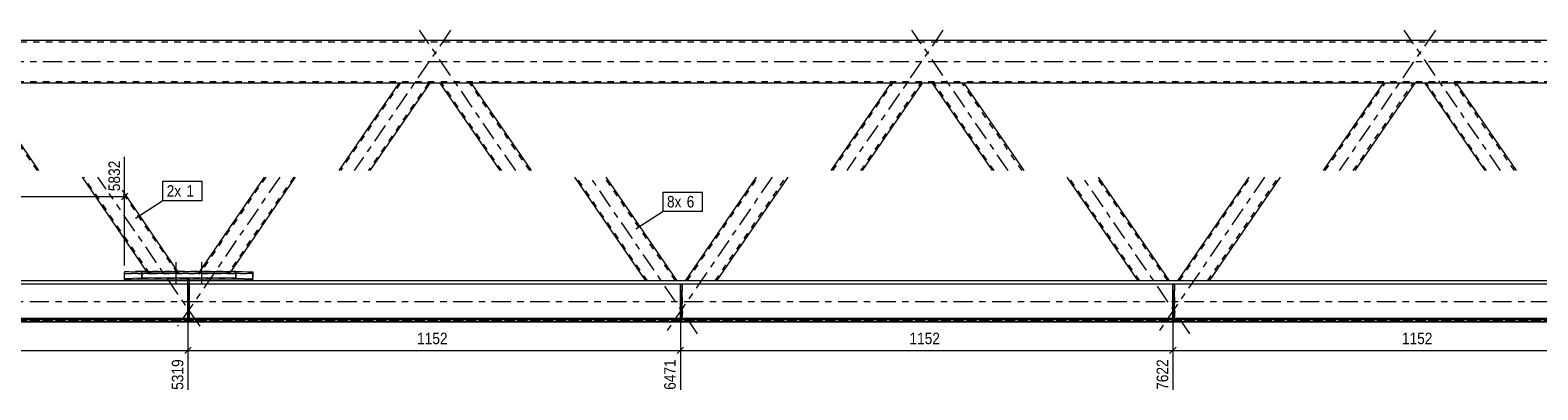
# Model space of a CAD drawing. Header units: millimetres. Extents: x 0 to 914, y 0 to 610.
# Tile 8 of 12: x 431 to 666, y 267 to 323. Entities that reach past the tile are written whole.
import ezdxf

# ---------------------------------------------------------------- set-up
doc = ezdxf.new("R2010")
doc.units = ezdxf.units.MM
for name, pattern in [('XKITLINE00', [0]), ('XKITLINE01', [4, 1, -1, 1, -1]), ('XKITLINE03', [6, 3, -1, 1, -1])]:
    doc.linetypes.add(name, pattern=pattern)
for name, color, linetype, lineweight in [('Element', 2, 'Continuous', 0), ('Wymiar', 4, 'Continuous', 0), ('Znak elementu', 2, 'Continuous', 0), ('Śruba', 3, 'Continuous', 0)]:
    doc.layers.add(name, color=color, linetype=linetype, lineweight=lineweight)
doc.styles.add('ARIAL', font='ARIAL.TTF')

msp = doc.modelspace()

# ---------------------------------------------------------------- linework, layer by layer
at = {"layer": 'Element', "linetype": 'XKITLINE03', "lineweight": 0}
for p, q in [((496.16, 322.69), (481.16, 300.78)), ((506.32, 300.78), (491.32, 322.69)), ((572.91, 322.69), (557.91, 300.78)), ((583.08, 300.78), (568.08, 322.69)), ((649.67, 322.69), (634.67, 300.78)), ((659.83, 300.78), (644.83, 322.69)), ((90.62, 317.78), (820.1, 317.78)), ((442.48, 297.89), (441.19, 299.78)), ((469.54, 299.78), (453.62, 276.51)), ((534.66, 275.34), (517.94, 299.78)), ((546.29, 299.78), (529.57, 275.34)), ((611.42, 275.34), (594.7, 299.78)), ((623.05, 299.78), (606.33, 275.34)), ((457.11, 276.51), (442.94, 297.22)), ((46.56, 280.4), (864.16, 280.4))]:
    msp.add_line(p, q, dxfattribs=at)
at = {"layer": 'Element', "linetype": 'XKITLINE00', "lineweight": 0}
for p, q in [((100.62, 321.11), (810.1, 321.11)), ((800.1, 314.44), (110.63, 314.44)), ((431.99, 300.78), (422.64, 314.44)), ((488.09, 314.44), (478.74, 300.78)), ((492.94, 314.44), (483.58, 300.78)), ((503.9, 300.78), (494.55, 314.44)), ((499.39, 314.44), (508.75, 300.78)), ((555.49, 300.78), (564.84, 314.44)), ((569.69, 314.44), (560.34, 300.78)), ((580.65, 300.78), (571.3, 314.44)), ((576.15, 314.44), (585.5, 300.78)), ((632.25, 300.78), (641.6, 314.44)), ((646.45, 314.44), (637.09, 300.78)), ((657.41, 300.78), (648.06, 314.44)), ((652.9, 314.44), (662.26, 300.78)), ((448.83, 285.07), (438.77, 299.78)), ((467.12, 299.78), (457.05, 285.07)), ((471.96, 299.78), (461.9, 285.07)), ((526.59, 283.6), (515.52, 299.78)), ((520.37, 299.78), (531.44, 283.6)), ((532.8, 283.6), (543.87, 299.78)), ((548.72, 299.78), (537.64, 283.6)), ((603.35, 283.6), (592.28, 299.78)), ((597.12, 299.78), (608.2, 283.6)), ((609.55, 283.6), (620.62, 299.78)), ((625.47, 299.78), (614.4, 283.6)), ((453.67, 285.07), (445, 297.75)), ((445.36, 284.99), (448.03, 285.07)), ((445.36, 283.69), (445.36, 284.99)), ((448.03, 285.07), (462.69, 285.07)), ((448.03, 285.07), (448.03, 284.01)), ((462.69, 285.07), (465.36, 284.99)), ((462.69, 285.07), (462.69, 284.01)), ((465.36, 283.92), (465.36, 284.99)), ((455.23, 283.06), (66.03, 283.06)), ((455.23, 283.6), (75.56, 283.6)), ((448.03, 284.01), (445.36, 283.92)), ((455.23, 283.69), (445.36, 283.69)), ((455.23, 283.69), (445.36, 283.69)), ((462.69, 284.01), (448.03, 284.01)), ((455.23, 277.59), (455.23, 283.89)), ((455.49, 283.89), (455.23, 283.89)), ((455.49, 277.59), (455.49, 283.89)), ((465.36, 283.69), (455.49, 283.69)), ((465.36, 283.69), (455.49, 283.69)), ((835.27, 283.6), (455.49, 283.6)), ((844.69, 283.06), (455.49, 283.06)), ((462.69, 284.01), (465.36, 283.92)), ((465.36, 283.69), (465.36, 283.92)), ((531.98, 277.59), (531.98, 283.06)), ((532.25, 283.06), (531.98, 283.06)), ((532.25, 277.59), (532.25, 283.06)), ((608.74, 277.59), (608.74, 283.06)), ((609, 283.06), (608.74, 283.06)), ((609, 277.59), (609, 283.06)), ((854.16, 277.59), (56.56, 277.59)), ((56.56, 277.32), (854.16, 277.32)), ((455.23, 277.73), (378.74, 277.73)), ((455.23, 277.59), (455.49, 277.59)), ((531.98, 277.73), (455.49, 277.73)), ((531.98, 277.59), (532.25, 277.59)), ((608.74, 277.73), (532.25, 277.73)), ((608.74, 277.59), (609, 277.59)), ((685.49, 277.73), (609, 277.73)), ((854.16, 277.2), (56.56, 277.2)), ((56.56, 277.2), (854.16, 277.2))]:
    msp.add_line(p, q, dxfattribs=at)
at = {"layer": 'Element', "linetype": 'XKITLINE01', "lineweight": 0}
for p, q in [((810.1, 320.84), (100.62, 320.84)), ((100.62, 314.71), (810.1, 314.71)), ((431.75, 300.78), (422.4, 314.44)), ((488.33, 314.44), (478.98, 300.78)), ((492.69, 314.44), (483.34, 300.78)), ((488.09, 314.44), (488.09, 314.44)), ((492.94, 314.44), (488.09, 314.44)), ((499.39, 314.44), (494.55, 314.44)), ((504.14, 300.78), (494.79, 314.44)), ((508.5, 300.78), (499.15, 314.44)), ((555.73, 300.78), (565.09, 314.44)), ((560.1, 300.78), (569.45, 314.44)), ((569.69, 314.44), (564.84, 314.44)), ((576.15, 314.44), (571.3, 314.44)), ((580.9, 300.78), (571.54, 314.44)), ((585.26, 300.78), (575.91, 314.44)), ((632.49, 300.78), (641.84, 314.44)), ((636.85, 300.78), (646.2, 314.44)), ((646.45, 314.44), (641.6, 314.44)), ((652.9, 314.44), (648.06, 314.44)), ((657.65, 300.78), (648.3, 314.44)), ((662.01, 300.78), (652.66, 314.44)), ((449.28, 284.76), (439.01, 299.78)), ((467.36, 299.78), (457.08, 284.76)), ((471.72, 299.78), (461.44, 284.76)), ((526.84, 283.6), (515.76, 299.78)), ((531.2, 283.6), (520.13, 299.78)), ((533.04, 283.6), (544.11, 299.78)), ((537.4, 283.6), (548.47, 299.78)), ((603.59, 283.6), (592.52, 299.78)), ((607.95, 283.6), (596.88, 299.78)), ((609.79, 283.6), (620.87, 299.78)), ((614.16, 283.6), (625.23, 299.78)), ((453.65, 284.76), (445, 297.39)), ((448.03, 285.07), (445.36, 284.99)), ((445.36, 283.69), (445.36, 284.99)), ((465.36, 284.76), (445.36, 284.76)), ((445.36, 284.76), (465.36, 284.76)), ((448.03, 284.01), (448.03, 285.07)), ((462.69, 285.07), (448.03, 285.07)), ((449.01, 284.81), (448.83, 285.07)), ((449.01, 284.81), (449.04, 284.82)), ((449.04, 284.82), (449.01, 284.81)), ((449.04, 284.76), (449.01, 284.81)), ((449.01, 284.81), (449.04, 284.76)), ((449.04, 284.82), (449.14, 284.82)), ((449.14, 284.82), (449.04, 284.82)), ((449.04, 284.76), (449.28, 284.76)), ((449.14, 284.82), (449.3, 284.82)), ((449.3, 284.82), (449.14, 284.82)), ((449.27, 284.81), (449.25, 284.81)), ((449.25, 284.81), (449.27, 284.81)), ((449.32, 284.82), (449.27, 284.81)), ((449.27, 284.81), (449.32, 284.82)), ((449.3, 284.82), (449.48, 284.82)), ((449.48, 284.82), (449.3, 284.82)), ((449.39, 284.82), (449.32, 284.82)), ((449.32, 284.82), (449.39, 284.82)), ((449.49, 284.82), (449.39, 284.82)), ((449.39, 284.82), (449.49, 284.82)), ((449.48, 284.82), (453.36, 284.82)), ((449.48, 284.82), (453.36, 284.82)), ((449.49, 284.82), (453.36, 284.82)), ((449.49, 284.82), (453.36, 284.82)), ((453.36, 284.82), (453.55, 284.82)), ((453.46, 284.82), (453.36, 284.82)), ((453.36, 284.82), (453.46, 284.82)), ((453.55, 284.82), (453.36, 284.82)), ((453.54, 284.82), (453.46, 284.82)), ((453.46, 284.82), (453.54, 284.82)), ((453.59, 284.81), (453.54, 284.82)), ((453.54, 284.82), (453.59, 284.81)), ((453.55, 284.82), (453.71, 284.82)), ((453.71, 284.82), (453.55, 284.82)), ((453.61, 284.81), (453.59, 284.81)), ((453.59, 284.81), (453.61, 284.81)), ((453.61, 284.81), (453.65, 284.76)), ((453.65, 284.76), (453.89, 284.76)), ((453.89, 284.76), (453.67, 285.07)), ((453.71, 284.82), (453.81, 284.82)), ((453.81, 284.82), (453.71, 284.82)), ((453.81, 284.82), (453.85, 284.81)), ((453.85, 284.81), (453.81, 284.82)), ((456.84, 284.76), (456.87, 284.81)), ((456.87, 284.81), (456.84, 284.76)), ((456.84, 284.76), (457.08, 284.76)), ((457.05, 285.07), (456.87, 284.81)), ((456.87, 284.81), (456.91, 284.82)), ((456.91, 284.82), (456.87, 284.81)), ((456.91, 284.82), (457.02, 284.82)), ((457.02, 284.82), (456.91, 284.82)), ((457.02, 284.82), (457.18, 284.82)), ((457.18, 284.82), (457.02, 284.82)), ((457.08, 284.76), (457.12, 284.81)), ((457.14, 284.81), (457.12, 284.81)), ((457.12, 284.81), (457.14, 284.81)), ((457.19, 284.82), (457.14, 284.81)), ((457.14, 284.81), (457.19, 284.82)), ((457.18, 284.82), (457.37, 284.82)), ((457.37, 284.82), (457.18, 284.82)), ((457.27, 284.82), (457.19, 284.82)), ((457.19, 284.82), (457.27, 284.82)), ((457.36, 284.82), (457.27, 284.82)), ((457.27, 284.82), (457.36, 284.82)), ((457.36, 284.82), (461.24, 284.82)), ((457.36, 284.82), (461.24, 284.82)), ((457.37, 284.82), (461.25, 284.82)), ((457.37, 284.82), (461.25, 284.82)), ((461.33, 284.82), (461.24, 284.82)), ((461.24, 284.82), (461.33, 284.82)), ((461.25, 284.82), (461.43, 284.82)), ((461.43, 284.82), (461.25, 284.82)), ((461.41, 284.82), (461.33, 284.82)), ((461.33, 284.82), (461.41, 284.82)), ((461.46, 284.81), (461.41, 284.82)), ((461.41, 284.82), (461.46, 284.81)), ((461.43, 284.82), (461.59, 284.82)), ((461.59, 284.82), (461.43, 284.82)), ((461.48, 284.81), (461.44, 284.76)), ((461.44, 284.76), (461.69, 284.76)), ((461.48, 284.81), (461.46, 284.81)), ((461.46, 284.81), (461.48, 284.81)), ((461.59, 284.82), (461.69, 284.82)), ((461.69, 284.82), (461.59, 284.82)), ((461.9, 285.07), (461.69, 284.76)), ((461.69, 284.82), (461.72, 284.81)), ((461.72, 284.81), (461.69, 284.82)), ((462.69, 284.01), (462.69, 285.07)), ((462.69, 285.07), (465.36, 284.99)), ((465.36, 284.99), (465.36, 283.69)), ((854.16, 283.06), (56.56, 283.06)), ((445.36, 283.92), (448.03, 284.01)), ((448.03, 284.01), (462.69, 284.01)), ((455.23, 277.46), (455.23, 283.89)), ((455.49, 283.89), (455.23, 283.89)), ((455.23, 283.8), (455.49, 283.8)), ((455.23, 283.8), (455.49, 283.8)), ((455.49, 283.69), (455.23, 283.69)), ((455.49, 283.69), (455.23, 283.69)), ((854.16, 283.6), (455.23, 283.6)), ((455.49, 283.6), (455.23, 283.6)), ((455.23, 283.06), (455.49, 283.06)), ((455.23, 283.06), (455.49, 283.06)), ((455.49, 283.06), (455.23, 283.06)), ((455.23, 283.06), (455.49, 283.06)), ((455.49, 283.06), (455.23, 283.06)), ((455.49, 277.46), (455.49, 283.89)), ((462.69, 284.01), (465.36, 283.92)), ((531.44, 283.6), (526.59, 283.6)), ((531.98, 277.46), (531.98, 283.06)), ((531.98, 283.06), (532.25, 283.06)), ((532.25, 282.06), (531.98, 282.06)), ((531.98, 282.06), (531.98, 277.46)), ((531.98, 282.06), (532.25, 282.06)), ((532.25, 283.06), (532.25, 277.46)), ((532.25, 277.46), (532.25, 282.06)), ((537.64, 283.6), (532.8, 283.6)), ((608.2, 283.6), (603.35, 283.6)), ((608.74, 277.46), (608.74, 283.06)), ((608.74, 283.06), (609, 283.06)), ((609, 282.06), (608.74, 282.06)), ((608.74, 282.06), (608.74, 277.46)), ((608.74, 282.06), (609, 282.06)), ((609, 283.06), (609, 277.46)), ((609, 277.46), (609, 282.06)), ((614.4, 283.6), (609.55, 283.6)), ((854.16, 277.59), (56.56, 277.59)), ((854.16, 277.46), (56.56, 277.46)), ((56.56, 277.46), (854.16, 277.46)), ((56.56, 277.32), (854.16, 277.32)), ((455.49, 277.73), (455.23, 277.73)), ((455.23, 277.73), (455.49, 277.73)), ((455.49, 277.73), (455.23, 277.73)), ((455.23, 277.73), (455.49, 277.73)), ((455.49, 277.73), (455.23, 277.73)), ((455.23, 277.46), (455.23, 277.59)), ((455.23, 277.59), (455.49, 277.59)), ((455.49, 277.46), (455.23, 277.46)), ((455.23, 277.46), (455.49, 277.46)), ((455.49, 277.46), (455.49, 277.59)), ((531.98, 278.73), (532.25, 278.73)), ((532.25, 278.73), (531.98, 278.73)), ((532.25, 277.73), (531.98, 277.73)), ((532.25, 277.73), (531.98, 277.73)), ((532.25, 277.73), (531.98, 277.73)), ((531.98, 277.59), (532.25, 277.59)), ((531.98, 277.46), (532.25, 277.46)), ((531.98, 277.46), (532.25, 277.46)), ((608.74, 278.73), (609, 278.73)), ((609, 278.73), (608.74, 278.73)), ((609, 277.73), (608.74, 277.73)), ((609, 277.73), (608.74, 277.73)), ((609, 277.73), (608.74, 277.73)), ((608.74, 277.59), (609, 277.59)), ((608.74, 277.46), (609, 277.46)), ((608.74, 277.46), (609, 277.46)), ((854.16, 277.2), (56.56, 277.2))]:
    msp.add_line(p, q, dxfattribs=at)
at = {"layer": 'Wymiar', "linetype": 'XKITLINE00', "lineweight": 0}
for p, q in [((445.36, 285.99), (445.36, 302.92)), ((151.67, 296.76), (445.36, 296.76)), ((445.87, 297.27), (444.85, 296.25)), ((455.23, 282.89), (455.23, 266.6)), ((455.23, 282.89), (455.23, 266.6)), ((531.98, 282.06), (531.98, 266.6)), ((531.98, 282.06), (531.98, 266.6)), ((608.74, 282.06), (608.74, 266.6)), ((608.74, 282.06), (608.74, 266.6)), ((378.47, 272.76), (455.23, 272.76)), ((455.74, 273.27), (454.72, 272.25)), ((455.74, 273.27), (454.77, 272.3)), ((455.23, 272.76), (531.98, 272.76)), ((532.49, 273.27), (531.47, 272.25)), ((532.49, 273.27), (531.52, 272.3)), ((531.98, 272.76), (608.74, 272.76)), ((609.25, 273.27), (608.23, 272.25)), ((609.25, 273.27), (608.28, 272.3)), ((608.74, 272.76), (685.49, 272.76))]:
    msp.add_line(p, q, dxfattribs=at)
at = {"layer": 'Znak elementu', "linetype": 'XKITLINE00', "lineweight": 0}
for p, q in [((451.31, 299.12), (457.46, 299.12)), ((451.31, 296.12), (451.31, 299.12)), ((457.46, 296.12), (457.46, 299.12)), ((447.07, 293.38), (451.31, 296.12)), ((451.31, 296.12), (457.46, 296.12)), ((529.29, 297.44), (535.44, 297.44)), ((529.29, 294.44), (529.29, 297.44)), ((535.44, 294.44), (535.44, 297.44)), ((525.05, 291.7), (529.29, 294.44)), ((529.29, 294.44), (535.44, 294.44))]:
    msp.add_line(p, q, dxfattribs=at)
at = {"layer": 'Śruba', "linetype": 'XKITLINE00', "lineweight": 0}
for p, q in [((453.36, 286.53), (453.36, 283.2)), ((453.36, 286.53), (453.36, 283.2)), ((457.36, 286.53), (457.36, 283.2)), ((457.36, 286.53), (457.36, 283.2))]:
    msp.add_line(p, q, dxfattribs=at)

# ---------------------------------------------------------------- texts
at = {"layer": 'Wymiar', "style": 'ARIAL', "width": 0.85}
for s, p in [('5832', (444.64, 297.58)), ('5319', (454.51, 266.6)), ('6471', (531.26, 266.6)), ('7622', (608.02, 266.6))]:
    msp.add_text(s, height=1.8, rotation=90.0002, dxfattribs=at).set_placement(p)
for p in [(490.94, 273.72), (567.69, 273.72), (644.45, 273.72)]:
    msp.add_text('1152', height=1.8, dxfattribs=at).set_placement(p)
at = {"layer": 'Znak elementu', "style": 'ARIAL', "width": 0.85}
for s, p in [('2x', (451.91, 296.72)), ('1', (454.99, 296.72)), ('8x', (529.89, 295.04)), ('6', (532.97, 295.04))]:
    msp.add_text(s, height=1.8, dxfattribs=at).set_placement(p)

doc.saveas('drawing.dxf')
